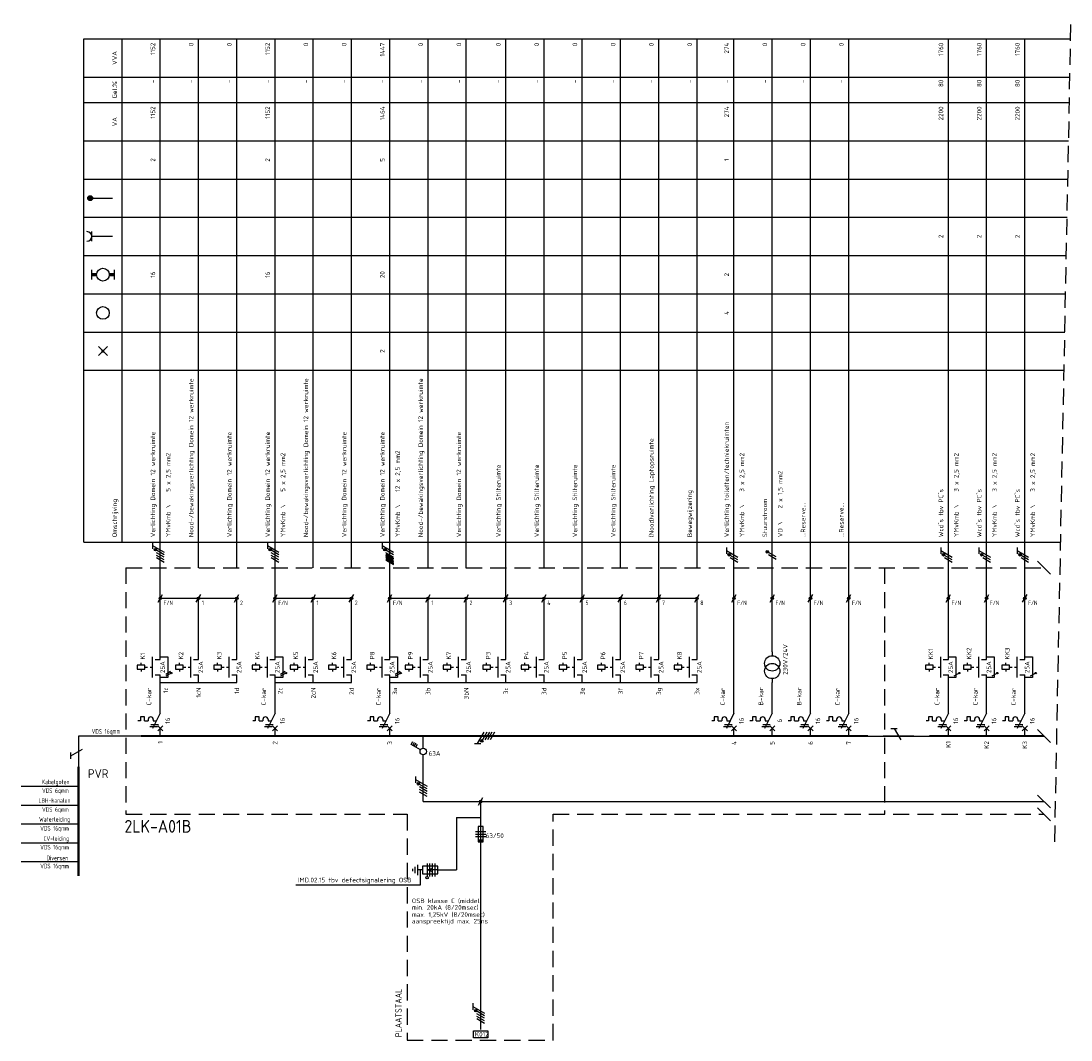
# Model space of a CAD drawing. Extents: x -1224 to 18134, y -20786 to 3554.
# Tile 46 of 88: x 2979 to 3391, y -37 to 363. Entities that reach past the tile are written whole.
import ezdxf
from ezdxf.enums import TextEntityAlignment as Align

# ---------------------------------------------------------------- set-up
doc = ezdxf.new("R2010")
doc.units = 0
doc.linetypes.add('HIDDEN', pattern=[9.525, 6.35, -3.175])
doc.linetypes.add('STABI11', pattern=[2, 1, -1])
doc.layers.get('0').update_dxf_attribs({"linetype": 'CONTINUOUS'})
for name, color, linetype in [('BL$2----', 7, 'CONTINUOUS'), ('E-principe', 3, 'CONTINUOUS'), ('E-tekst', 2, 'CONTINUOUS'), ('EL$1----', 3, 'CONTINUOUS'), ('EL$1----_1LK-A08', 3, 'CONTINUOUS'), ('EL$1----_2LK-A01', 3, 'CONTINUOUS'), ('kast', 1, 'CONTINUOUS')]:
    doc.layers.add(name, color=color, linetype=linetype)
doc.styles.add('BURO-018', font='ISO.shx', dxfattribs={"height": 1.8})
doc.styles.add('BURO-035', font='ISO.shx', dxfattribs={"height": 3.5})
doc.styles.add('BURO-050', font='ISO.shx', dxfattribs={"height": 5})
doc.styles.get("Standard").update_dxf_attribs({"font": 'iso.shx'})

# ---------------------------------------------------------------- blocks, each defined once
blk = doc.blocks.new('0302A1_')
at = {"color": 0, "linetype": 'Continuous'}
blk.add_line((-0.87, -1.5), (0.87, 1.5), dxfattribs=at)
at = {"color": 0, "const_width": 0.5}
blk.add_lwpolyline([(-0.25, 0, 1), (0.25, 0, 1)], format="xyb", close=True, dxfattribs=at)
at = {"color": 0, "linetype": 'Continuous'}
blk.add_circle((0, 0), 0.5, dxfattribs=at)
blk = doc.blocks.new('HL3')
at = {"color": 0, "linetype": 'Continuous'}
for p, q in [((-3, 6.98), (-3, 4.48)), ((-3, 5.73), (1.5, 3.13)), ((1.5, 2.13), (-1.5, 3.87)), ((1.5, 1.13), (-1.5, 2.87)), ((1.5, 0.13), (-1.5, 1.87)), ((1.5, -0.87), (-1.5, 0.87))]:
    blk.add_line(p, q, dxfattribs=at)
at = {"color": 0, "linetype": 'Continuous', "const_width": 0.5}
blk.add_lwpolyline([(-1.68, 4.12, 1), (-2.18, 4.12, 1)], format="xyb", close=True, dxfattribs=at)
at = {"color": 0, "linetype": 'Continuous'}
blk.add_circle((-1.93, 4.12), 0.5, dxfattribs=at)
blk = doc.blocks.new('E00515')
at = {"color": 0, "linetype": 'Continuous'}
for p, q in [((6, 1.5), (0, 1.5)), ((0, 1.5), (0, -1.5)), ((0, 0), (4, 0)), ((1.25, -2.5), (1.25, 2.5)), ((2.25, -2.5), (2.25, 2.5)), ((4, 0), (2.5, 0.5)), ((2.5, -0.5), (4, 0)), ((3.25, -2.5), (3.25, 2.5)), ((4.25, -2.5), (4.25, 2.5)), ((6, -1.5), (6, 1.5)), ((6, 0), (8, 0)), ((8, -2), (8, 2)), ((9, -1.25), (9, 1.25)), ((10, -0.5), (10, 0.5)), ((0, -1.5), (6, -1.5))]:
    blk.add_line(p, q, dxfattribs=at)
blk.add_circle((4.25, 3), 0.5, dxfattribs=at)
blk = doc.blocks.new('L1')
at = {"color": 0, "linetype": 'Continuous'}
for p, q in [((-3, 73.98), (-3, 71.48)), ((-3, 72.73), (1.5, 70.13)), ((1.5, 69.13), (-1.5, 70.87)), ((1.5, 68.13), (-1.5, 69.87))]:
    blk.add_line(p, q, dxfattribs=at)
at = {"color": 0, "linetype": 'Continuous', "const_width": 0.5}
blk.add_lwpolyline([(-1.68, 71.12, 1), (-2.18, 71.12, 1)], format="xyb", close=True, dxfattribs=at)
at = {"color": 0, "linetype": 'Continuous'}
blk.add_circle((-1.93, 71.12), 0.5, dxfattribs=at)
blk = doc.blocks.new('00P')
at = {"color": 0, "linetype": 'Continuous'}
for p, q in [((0, 31), (3, 31)), ((3, 31), (3, 23)), ((3, 23), (0, 23))]:
    blk.add_line(p, q, dxfattribs=at)
blk = doc.blocks.new('M3')
at = {"color": 0, "linetype": 'Continuous'}
for p, q in [((0, 30), (0, 33)), ((-3, 23), (-3, 31)), ((-2, 30), (0, 30)), ((-2, 24), (0, 24)), ((0, 21), (0, 24))]:
    blk.add_line(p, q, dxfattribs=at)
at = {"color": 1, "linetype": 'Continuous', "style": 'BURO-018'}
blk.add_attdef('E_IMS', text='', height=1.8, rotation=90, dxfattribs=at).set_placement((0, 27), align=Align.TOP_CENTER)
blk = doc.blocks.new('RAIL3')
at = {"color": 0, "linetype": 'Continuous'}
for p, q in [((-6, 0), (6, 0)), ((1.73, 3), (-0.87, -1.5)), ((2.98, 3), (0.48, 3))]:
    blk.add_line(p, q, dxfattribs=at)
blk = doc.blocks.new('L3')
at = {"color": 0, "linetype": 'Continuous'}
for p, q in [((-3, 75.98), (-3, 73.48)), ((-3, 74.73), (1.5, 72.13)), ((1.5, 71.13), (-1.5, 72.87)), ((1.5, 70.13), (-1.5, 71.87)), ((1.5, 69.13), (-1.5, 70.87)), ((1.5, 68.13), (-1.5, 69.87))]:
    blk.add_line(p, q, dxfattribs=at)
at = {"color": 0, "linetype": 'Continuous', "const_width": 0.5}
blk.add_lwpolyline([(-1.68, 73.12, 1), (-2.18, 73.12, 1)], format="xyb", close=True, dxfattribs=at)
at = {"color": 0, "linetype": 'Continuous'}
blk.add_circle((-1.93, 73.12), 0.5, dxfattribs=at)
blk = doc.blocks.new('B26')
at = {"color": 0, "linetype": 'Continuous'}
for p, q in [((0, 9), (0, 21)), ((0, 9), (-3, 3)), ((-7.75, 6), (-8.75, 6)), ((-7.75, 7.5), (-7.75, 6)), ((-6.25, 7.5), (-7.75, 7.5)), ((-6.25, 6), (-6.25, 7.5)), ((-6.25, 6), (-4.75, 6)), ((-4.75, 6.5), (-4.75, 6)), ((-3.75, 4.5), (-0.75, 4.5)), ((-2.75, 6.5), (-2.75, 6)), ((-2.75, 6), (-1.5, 6)), ((-4.125, 3.75), (-1.125, 3.75)), ((-1, 4), (1, 2)), ((-1, 2), (1, 4)), ((0, 0), (0, 3))]:
    blk.add_line(p, q, dxfattribs=at)
blk.add_arc((-3.75, 6.5), 1, 0, 180, dxfattribs=at)
at = {"color": 1, "style": 'BURO-018'}
blk.add_attdef('E_VRIJ1', (-3.548, 12), '', height=1.8, rotation=90, dxfattribs=at)
at = {"color": 1, "linetype": 'Continuous', "style": 'BURO-018'}
blk.add_attdef('E_IIA', text='', height=1.8, rotation=90, dxfattribs=at).set_placement((2, 6), align=Align.TOP_CENTER)
blk = doc.blocks.new('M2')
at = {"color": 0, "linetype": 'Continuous'}
for p, q in [((0, 30), (0, 33)), ((-3, 23), (-3, 31)), ((-2, 30), (0, 30)), ((-6, 27.75), (-9, 27.75)), ((-9, 27.75), (-9, 26.25)), ((-9, 26.25), (-6, 26.25)), ((-7.5, 27.75), (-7.5, 28.75)), ((-7.5, 26.25), (-7.5, 25.25)), ((-6, 26.25), (-6, 27.75)), ((-6, 27.25), (-6, 27.25)), ((-2, 24), (0, 24)), ((0, 21), (0, 24))]:
    blk.add_line(p, q, dxfattribs=at)
at = {"color": 0, "linetype": 'STABI11'}
blk.add_line((-6, 27), (-3, 27), dxfattribs=at)
at = {"color": 1, "linetype": 'Continuous', "style": 'BURO-018'}
blk.add_attdef('E_VRIJ1', (-6, 30), '', height=1.8, rotation=90, dxfattribs=at)
blk.add_attdef('E_IMS', text='', height=1.8, rotation=90, dxfattribs=at).set_placement((0, 27), align=Align.TOP_CENTER)
blk = doc.blocks.new('b1s')
at = {"color": 0, "linetype": 'Continuous'}
blk.add_line((0, 33), (0, 54), dxfattribs=at)
blk = doc.blocks.new('m1s')
at = {"color": 0, "linetype": 'Continuous'}
blk.add_line((0, 54), (0, 66), dxfattribs=at)
blk = doc.blocks.new('m1')
at = {"color": 0, "linetype": 'Continuous'}
blk.add_line((0, 21), (0, 33), dxfattribs=at)
blk = doc.blocks.new('M13')
at = {"color": 0, "linetype": 'Continuous'}
for p, q in [((0, 33), (0, 31.5)), ((0, 22.5), (0, 21))]:
    blk.add_line(p, q, dxfattribs=at)
for centre in [(0, 28.5), (0, 25.5)]:
    blk.add_circle(centre, 3, dxfattribs=at)
at = {"color": 1, "linetype": 'Continuous', "style": 'BURO-018'}
blk.add_attdef('E_VRIJ1', (6, 24), '', height=1.8, rotation=90, dxfattribs=at)
blk = doc.blocks.new('KOLNR1')
at = {"color": 0, "linetype": 'Continuous'}
for p, q in [((1.41, -1.41), (-1.41, 1.41)), ((-1.41, -1.41), (1.41, 1.41))]:
    blk.add_line(p, q, dxfattribs=at)
at = {"color": 0, "linetype": 'Continuous', "const_width": 0.5}
blk.add_lwpolyline([(-0.25, 0, 1), (0.25, 0, 1)], format="xyb", close=True, dxfattribs=at)
blk = doc.blocks.new('KOLNR3')
at = {"color": 0, "linetype": 'Continuous'}
blk.add_circle((0, 0), 2, dxfattribs=at)
blk = doc.blocks.new('KOLNR5')
at = {"color": 0, "linetype": 'Continuous'}
for p, q in [((-3.5, -1.5), (-3.5, 1.5)), ((3.5, 1.5), (3.5, -1.5))]:
    blk.add_line(p, q, dxfattribs=at)
at = {"color": 0, "linetype": 'Continuous', "const_width": 1}
for points in [[(-2, 0), (-3.5, 0)], [(2, 0), (3.5, 0)]]:
    blk.add_lwpolyline(points, dxfattribs=at)
at = {"color": 0, "linetype": 'Continuous'}
blk.add_circle((0, 0), 2, dxfattribs=at)
blk = doc.blocks.new('KOLNR6')
at = {"color": 0, "linetype": 'Continuous'}
for p, q in [((-3.5, -1.5), (-3.5, 1.5)), ((3, 0), (-3.5, 0))]:
    blk.add_line(p, q, dxfattribs=at)
blk.add_arc((-5, 0), 1.5, 270, 90, dxfattribs=at)
blk = doc.blocks.new('KOLNR8')
at = {"color": 0, "linetype": 'Continuous'}
blk.add_line((-4, 0), (3, 0), dxfattribs=at)
at = {"color": 0, "linetype": 'Continuous', "const_width": 0.75}
blk.add_lwpolyline([(-4, -0.375, 1), (-4, 0.375, 1)], format="xyb", close=True, dxfattribs=at)
at = {"color": 0, "linetype": 'Continuous'}
blk.add_circle((-4, 0), 0.75, dxfattribs=at)
blk = doc.blocks.new('1P')
at = {"color": 0, "linetype": 'Continuous'}
blk.add_line((1.5, 0.87), (-1.5, -0.87), dxfattribs=at)

msp = doc.modelspace()

# ---------------------------------------------------------------- linework, layer by layer
at = {"layer": 'BL$2----', "color": 3}
msp.add_line((3311.17, 82.7), (3335.23, 82.7), dxfattribs=at)
at = {"layer": 'E-principe'}
for p, q in [((3026.17, 82.7), (3001.61, 82.7)), ((3001.61, 62.86), (2979.05, 62.86)), ((3001.61, 55.47), (2979.05, 55.47)), ((3001.61, 48.07), (2979.05, 48.07)), ((3001.61, 40.68), (2979.05, 40.68)), ((3001.61, 33.28), (2979.05, 33.28))]:
    msp.add_line(p, q, dxfattribs=at)
at = {"layer": 'E-principe', "const_width": 1}
msp.add_lwpolyline([(3001.61, 70.7), (3001.61, 27.71)], dxfattribs=at)
at = {"layer": 'EL$1----', "linetype": 'HIDDEN'}
msp.add_line((3384.46, 41.22), (3390.84, 363.22), dxfattribs=at)
at = {"layer": 'EL$1----'}
for p, q in [((3122.17, 154.2), (3125.17, 152.47)), ((3122.17, 153.94), (3125.17, 152.21)), ((3122.17, 153.2), (3125.17, 151.47)), ((3122.17, 152.94), (3125.17, 151.21)), ((3122.17, 152.2), (3125.17, 150.47)), ((3122.17, 151.94), (3125.17, 150.21)), ((3122.17, 151.68), (3125.17, 149.95)), ((3382.77, 146.17), (3377.7, 151.23)), ((3048.67, 136.7), (3033.67, 136.7)), ((3063.67, 136.7), (3048.67, 136.7)), ((3093.67, 136.7), (3078.67, 136.7)), ((3108.67, 136.7), (3093.67, 136.7)), ((3138.67, 136.7), (3123.67, 136.7)), ((3244.17, 136.7), (3138.67, 136.7)), ((3382.77, 80.17), (3377.7, 85.23)), ((3382.77, 54.47), (3377.7, 59.54)), ((3136.8, 57.01), (3380.23, 57.01)), ((3159.3, 57.01), (3159.3, -32.5)), ((3382.77, 49.43), (3377.7, 54.5)), ((3149.83, 50.76), (3159.3, 50.76)), ((3149.83, 50.76), (3149.83, 30.14)), ((3135.56, 30.14), (3135.56, 24.13)), ((3142.56, 30.14), (3149.83, 30.14)), ((3135.56, 24.13), (3086.89, 24.13))]:
    msp.add_line(p, q, dxfattribs=at)
at = {"layer": 'EL$1----', "linetype": 'Continuous'}
for p, q in [((3275.17, 152.99), (3272.17, 154.72)), ((3275.17, 151.99), (3272.17, 153.72)), ((3136.8, 77.95), (3136.8, 82.7)), ((3132.05, 79.36), (3132.75, 80.57)), ((3135.72, 77.24), (3132.05, 79.36)), ((3132.66, 79.01), (3133.36, 80.22)), ((3133.26, 78.66), (3133.96, 79.87)), ((3133.87, 78.31), (3134.57, 79.52)), ((3136.8, 57.01), (3136.8, 75.28)), ((3160.3, 47.17), (3158.3, 47.17)), ((3158.3, 47.17), (3158.3, 41.17)), ((3160.3, 41.17), (3160.3, 47.17)), ((3157.3, 45.17), (3161.3, 45.17)), ((3157.3, 44.17), (3161.3, 44.17)), ((3161.3, 43.17), (3157.3, 43.17)), ((3158.3, 41.17), (3160.3, 41.17)), ((3156.3, -22.18), (3156.3, -24.68)), ((3156.3, -23.43), (3160.8, -26.03)), ((3160.8, -27.03), (3157.8, -25.29)), ((3160.8, -28.03), (3157.8, -26.29)), ((3160.8, -29.03), (3157.8, -27.29)), ((3160.8, -30.03), (3157.8, -28.29))]:
    msp.add_line(p, q, dxfattribs=at)
at = {"layer": 'EL$1----', "linetype": 'Continuous', "const_width": 0.5}
for points in [[(3271.99, 154.97, 1), (3271.49, 154.97, 1)], [(3157.62, -25.04, 1), (3157.12, -25.04, 1)]]:
    msp.add_lwpolyline(points, format="xyb", close=True, dxfattribs=at)
at = {"layer": 'EL$1----', "linetype": 'Continuous'}
for centre, radius in [((3271.74, 154.97), 0.5), ((3136.8, 76.62), 1.25), ((3157.37, -25.04), 0.5)]:
    msp.add_circle(centre, radius, dxfattribs=at)
at = {"layer": 'EL$1----'}
for centre in [(3037.94, 107.36), (3082.94, 107.36), (3127.94, 107.36), (3347, 107.36), (3362, 107.36), (3377, 107.36)]:
    msp.add_circle(centre, 0.283, dxfattribs=at)
at = {"layer": 'EL$1----', "linetype": 'Continuous'}
msp.add_solid([(3158.3, 41.17), (3158.3, 42.17), (3160.3, 41.17), (3160.3, 42.17)], dxfattribs=at)
at = {"layer": 'EL$1----_1LK-A08', "color": 2}
for p, q in [((3156.53, -32.95), (3162.07, -32.95)), ((3156.53, -35.78), (3156.53, -32.95)), ((3162.07, -35.78), (3156.53, -35.78)), ((3162.07, -32.95), (3162.07, -35.78))]:
    msp.add_line(p, q, dxfattribs=at)
at = {"layer": 'EL$1----_2LK-A01', "color": 1}
for p, q in [((3003.67, 356.2), (3390.7, 356.2)), ((3003.67, 158.7), (3003.67, 356.2)), ((3018.67, 158.7), (3018.67, 356.2)), ((3003.67, 341.2), (3390.4, 341.2)), ((3003.67, 331.2), (3390.2, 331.2)), ((3003.67, 316.2), (3389.9, 316.2)), ((3003.67, 301.2), (3389.61, 301.2)), ((3003.67, 286.2), (3389.31, 286.2)), ((3003.67, 271.2), (3389.01, 271.2)), ((3003.67, 256.2), (3388.72, 256.2)), ((3003.67, 241.2), (3388.42, 241.2)), ((3003.67, 226.2), (3388.12, 226.2)), ((3003.67, 158.7), (3386.79, 158.7))]:
    msp.add_line(p, q, dxfattribs=at)
at = {"layer": 'EL$1----_2LK-A01'}
for p, q in [((3033.67, 148.7), (3033.67, 356.2)), ((3048.67, 148.7), (3048.67, 356.2)), ((3063.67, 148.7), (3063.67, 356.2)), ((3078.67, 148.7), (3078.67, 356.2)), ((3093.67, 148.7), (3093.67, 356.2)), ((3108.67, 148.7), (3108.67, 356.2)), ((3123.67, 148.7), (3123.67, 356.2)), ((3138.67, 148.7), (3138.67, 356.2)), ((3153.67, 148.7), (3153.67, 356.2)), ((3169.17, 148.7), (3169.17, 356.2)), ((3184.17, 148.7), (3184.17, 356.2)), ((3199.17, 148.7), (3199.17, 356.2)), ((3214.17, 148.7), (3214.17, 356.2)), ((3229.17, 148.7), (3229.17, 356.2)), ((3244.17, 148.7), (3244.17, 356.2)), ((3258.67, 148.7), (3258.67, 356.2)), ((3273.67, 148.7), (3273.67, 356.2)), ((3288.67, 148.7), (3288.67, 356.2)), ((3303.67, 148.7), (3303.67, 356.2)), ((3342.73, 148.7), (3342.73, 356.2)), ((3357.73, 148.7), (3357.73, 356.2)), ((3372.73, 148.7), (3372.73, 356.2)), ((3033.67, 103.7), (3048.67, 103.7)), ((3048.67, 103.7), (3063.67, 103.7)), ((3078.67, 103.7), (3093.67, 103.7)), ((3093.67, 103.7), (3108.67, 103.7)), ((3123.67, 103.7), (3244.17, 103.7))]:
    msp.add_line(p, q, dxfattribs=at)
at = {"layer": 'EL$1----_2LK-A01', "color": 1, "linetype": 'HIDDEN'}
for p, q in [((3020.17, 148.7), (3380.23, 148.7)), ((3020.17, 148.7), (3020.17, 51.97)), ((3317.74, 148.7), (3317.74, 51.97))]:
    msp.add_line(p, q, dxfattribs=at)
at = {"layer": 'EL$1----_2LK-A01'}
for points in [[(3041.17, 82.7, 0.7, 0.7, 0), (3026.17, 82.7, 0.7, 0.7, 0)], [(3056.17, 82.7, 0.7, 0.7, 0), (3041.17, 82.7, 0.7, 0.7, 0)], [(3071.17, 82.7, 0.7, 0.7, 0), (3056.17, 82.7, 0.7, 0.7, 0)], [(3086.17, 82.7, 0.7, 0.7, 0), (3071.17, 82.7, 0.7, 0.7, 0)], [(3101.17, 82.7, 0.7, 0.7, 0), (3086.17, 82.7, 0.7, 0.7, 0)], [(3116.17, 82.7, 0.7, 0.7, 0), (3101.17, 82.7, 0.7, 0.7, 0)], [(3131.17, 82.7, 0.7, 0.7, 0), (3116.17, 82.7, 0.7, 0.7, 0)], [(3146.17, 82.7, 0.7, 0.7, 0), (3131.17, 82.7, 0.7, 0.7, 0)], [(3161.17, 82.7, 0.7, 0.7, 0), (3146.17, 82.7, 0.7, 0.7, 0)], [(3176.17, 82.7, 0.7, 0.7, 0), (3161.17, 82.7, 0.7, 0.7, 0)], [(3191.17, 82.7, 0.7, 0.7, 0), (3176.17, 82.7, 0.7, 0.7, 0)], [(3206.17, 82.7, 0.7, 0.7, 0), (3191.17, 82.7, 0.7, 0.7, 0)], [(3221.17, 82.7, 0.7, 0.7, 0), (3206.17, 82.7, 0.7, 0.7, 0)], [(3236.17, 82.7, 0.7, 0.7, 0), (3221.17, 82.7, 0.7, 0.7, 0)], [(3251.17, 82.7, 0.7, 0.7, 0), (3236.17, 82.7, 0.7, 0.7, 0)], [(3266.17, 82.7, 0.7, 0.7, 0), (3251.17, 82.7, 0.7, 0.7, 0)], [(3281.17, 82.7, 0.7, 0.7, 0), (3266.17, 82.7, 0.7, 0.7, 0)], [(3296.17, 82.7, 0.7, 0.7, 0), (3281.17, 82.7, 0.7, 0.7, 0)], [(3311.17, 82.7, 0.7, 0.7, 0), (3296.17, 82.7, 0.7, 0.7, 0)], [(3350.23, 82.7, 0.7, 0.7, 0), (3335.23, 82.7, 0.7, 0.7, 0)], [(3365.23, 82.7, 0.7, 0.7, 0), (3350.23, 82.7, 0.7, 0.7, 0)], [(3380.23, 82.7, 0.7, 0.7, 0), (3365.23, 82.7, 0.7, 0.7, 0)]]:
    msp.add_lwpolyline(points, format="xyseb", dxfattribs=at)
at = {"layer": 'kast', "color": 1, "linetype": 'HIDDEN'}
for p, q in [((3020.17, 51.97), (3130.46, 51.97)), ((3187.7, 51.97), (3380.23, 51.97))]:
    msp.add_line(p, q, dxfattribs=at)
at = {"layer": 'kast', "linetype": 'HIDDEN'}
for p, q in [((3130.46, 51.97), (3130.46, -36.57)), ((3187.7, -36.57), (3187.7, 51.97)), ((3130.46, -36.57), (3187.7, -36.57))]:
    msp.add_line(p, q, dxfattribs=at)

# ---------------------------------------------------------------- block references
at = {"layer": 'E-principe', "xscale": -1, "rotation": 90}
msp.add_blockref('RAIL3', (3001.61, 76.7), dxfattribs=at)
at = {"layer": 'E-principe', "xscale": -1}
msp.add_blockref('RAIL3', (3323.2, 82.7), dxfattribs=at)
at = {"layer": 'EL$1----'}
for name, p in [('L3', (3033.67, 82.7)), ('L3', (3078.67, 82.7)), ('L3', (3123.67, 82.7)), ('L1', (3258.67, 82.7)), ('L1', (3342.73, 82.7)), ('L1', (3357.73, 82.7)), ('L1', (3372.73, 82.7)), ('0302A1_', (3033.67, 136.7)), ('0302A1_', (3048.67, 136.7)), ('0302A1_', (3063.67, 136.7)), ('0302A1_', (3078.67, 136.7)), ('0302A1_', (3078.67, 136.7)), ('0302A1_', (3093.67, 136.7)), ('0302A1_', (3108.67, 136.7)), ('0302A1_', (3123.67, 136.7)), ('0302A1_', (3123.67, 136.7)), ('0302A1_', (3138.67, 136.7)), ('0302A1_', (3153.67, 136.7)), ('0302A1_', (3169.17, 136.7)), ('0302A1_', (3169.17, 136.7)), ('0302A1_', (3184.17, 136.7)), ('0302A1_', (3199.17, 136.7)), ('0302A1_', (3199.17, 136.7)), ('0302A1_', (3214.17, 136.7)), ('0302A1_', (3229.17, 136.7)), ('0302A1_', (3229.17, 136.7)), ('0302A1_', (3244.17, 136.7)), ('0302A1_', (3258.67, 136.7)), ('0302A1_', (3258.67, 136.7)), ('0302A1_', (3273.67, 136.7)), ('0302A1_', (3273.67, 136.7)), ('0302A1_', (3288.67, 136.7)), ('0302A1_', (3288.67, 136.7)), ('0302A1_', (3303.67, 136.7)), ('0302A1_', (3303.67, 136.7)), ('0302A1_', (3342.73, 136.7)), ('0302A1_', (3342.73, 136.7)), ('0302A1_', (3357.73, 136.7)), ('0302A1_', (3357.73, 136.7)), ('0302A1_', (3372.73, 136.7)), ('0302A1_', (3372.73, 136.7)), ('M3', (3078.67, 82.7)), ('M3', (3093.67, 82.7)), ('M3', (3108.67, 82.7)), ('00P', (3033.67, 82.7)), ('00P', (3078.67, 82.7)), ('00P', (3123.67, 82.7)), ('00P', (3342.73, 82.7)), ('00P', (3357.73, 82.7)), ('00P', (3372.73, 82.7)), ('HL3', (3136.8, 59.85)), ('0302A1_', (3159.3, 57.01))]:
    msp.add_blockref(name, p, dxfattribs=at)
at = {"layer": 'EL$1----', "xscale": 0.6399999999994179, "yscale": 0.6399999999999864, "zscale": 0.6400000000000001}
for p in [(3036.75, 107.45), (3036.75, 106.67), (3081.75, 107.45), (3081.75, 106.67), (3126.75, 107.45), (3126.75, 106.67), (3345.81, 106.67), (3360.81, 106.67), (3375.81, 106.67)]:
    msp.add_blockref('1P', p, dxfattribs=at)
at = {"layer": 'EL$1----', "color": 1, "rotation": 90}
msp.add_blockref('HL3', (3163.87, 82.7), dxfattribs=at)
at = {"layer": 'EL$1----', "rotation": 180}
msp.add_blockref('E00515', (3142.56, 30.14), dxfattribs=at)
at = {"layer": 'EL$1----_2LK-A01', "xscale": 1.25, "yscale": 1.25, "zscale": 1.25}
for name, p in [('KOLNR8', (3011.17, 293.7)), ('KOLNR6', (3011.17, 278.7)), ('KOLNR5', (3011.17, 263.7)), ('KOLNR3', (3011.17, 248.7)), ('KOLNR1', (3011.17, 233.7))]:
    msp.add_blockref(name, p, dxfattribs=at)
at = {"layer": 'EL$1----_2LK-A01'}
for name, p in [('m1s', (3033.67, 82.7)), ('m1s', (3078.67, 82.7)), ('m1s', (3123.67, 82.7)), ('m1s', (3169.17, 82.7)), ('m1s', (3199.17, 82.7)), ('m1s', (3229.17, 82.7)), ('m1s', (3258.67, 82.7)), ('m1s', (3273.67, 82.7)), ('m1s', (3288.67, 82.7)), ('m1s', (3303.67, 82.7)), ('m1s', (3342.73, 82.7)), ('m1s', (3357.73, 82.7)), ('m1s', (3372.73, 82.7)), ('b1s', (3033.67, 82.7)), ('b1s', (3048.67, 82.7)), ('b1s', (3063.67, 82.7)), ('b1s', (3078.67, 82.7)), ('b1s', (3093.67, 82.7)), ('b1s', (3108.67, 82.7)), ('b1s', (3123.67, 82.7)), ('b1s', (3138.67, 82.7)), ('b1s', (3153.67, 82.7)), ('b1s', (3169.17, 82.7)), ('b1s', (3184.17, 82.7)), ('b1s', (3199.17, 82.7)), ('b1s', (3214.17, 82.7)), ('b1s', (3229.17, 82.7)), ('b1s', (3244.17, 82.7)), ('b1s', (3258.67, 82.7)), ('b1s', (3273.67, 82.7)), ('b1s', (3288.67, 82.7)), ('b1s', (3303.67, 82.7)), ('b1s', (3342.73, 82.7)), ('b1s', (3357.73, 82.7)), ('b1s', (3372.73, 82.7)), ('m1', (3258.67, 82.7)), ('m1', (3288.67, 82.7)), ('m1', (3303.67, 82.7))]:
    msp.add_blockref(name, p, dxfattribs=at)
for name, p, values in [('M2', (3033.67, 82.7), {'E_IMS': '25A', 'E_VRIJ1': 'K1'}), ('M2', (3048.67, 82.7), {'E_IMS': '25A', 'E_VRIJ1': 'K2'}), ('M2', (3063.67, 82.7), {'E_IMS': '25A', 'E_VRIJ1': 'K3'}), ('M2', (3078.67, 82.7), {'E_IMS': '25A', 'E_VRIJ1': 'K4'}), ('M2', (3093.67, 82.7), {'E_IMS': '25A', 'E_VRIJ1': 'K5'}), ('M2', (3108.67, 82.7), {'E_IMS': '25A', 'E_VRIJ1': 'K6'}), ('M2', (3123.67, 82.7), {'E_IMS': '25A', 'E_VRIJ1': 'P8'}), ('M2', (3138.67, 82.7), {'E_IMS': '25A', 'E_VRIJ1': 'P9'}), ('M2', (3153.67, 82.7), {'E_IMS': '25A', 'E_VRIJ1': 'K7'}), ('M2', (3169.17, 82.7), {'E_IMS': '25A', 'E_VRIJ1': 'P3'}), ('M2', (3184.17, 82.7), {'E_IMS': '25A', 'E_VRIJ1': 'P4'}), ('M2', (3199.17, 82.7), {'E_IMS': '25A', 'E_VRIJ1': 'P5'}), ('M2', (3214.17, 82.7), {'E_IMS': '25A', 'E_VRIJ1': 'P6'}), ('M2', (3229.17, 82.7), {'E_IMS': '25A', 'E_VRIJ1': 'P7'}), ('M2', (3244.17, 82.7), {'E_IMS': '25A', 'E_VRIJ1': 'K8'}), ('M13', (3273.67, 82.7), {'E_VRIJ1': '230V/24V'}), ('M2', (3342.73, 82.7), {'E_IMS': '25A', 'E_VRIJ1': 'KK1'}), ('M2', (3357.73, 82.7), {'E_IMS': '25A', 'E_VRIJ1': 'KK2'}), ('M2', (3372.73, 82.7), {'E_IMS': '25A', 'E_VRIJ1': 'KK3'}), ('B26', (3033.67, 82.7), {'E_IIA': '16', 'E_VRIJ1': 'C-kar'}), ('B26', (3078.67, 82.7), {'E_IIA': '16', 'E_VRIJ1': 'C-kar'}), ('B26', (3123.67, 82.7), {'E_IIA': '16', 'E_VRIJ1': 'C-kar'}), ('B26', (3258.67, 82.7), {'E_IIA': '16', 'E_VRIJ1': 'C-kar'}), ('B26', (3273.67, 82.7), {'E_IIA': '6', 'E_VRIJ1': 'B-kar'}), ('B26', (3288.67, 82.7), {'E_IIA': '16', 'E_VRIJ1': 'B-kar'}), ('B26', (3303.67, 82.7), {'E_IIA': '16', 'E_VRIJ1': 'C-kar'}), ('B26', (3342.73, 82.7), {'E_IIA': '16', 'E_VRIJ1': 'C-kar'}), ('B26', (3357.73, 82.7), {'E_IIA': '16', 'E_VRIJ1': 'C-kar'}), ('B26', (3372.73, 82.7), {'E_IIA': '16', 'E_VRIJ1': 'C-kar'})]:
    msp.add_blockref(name, p, dxfattribs=at).add_auto_attribs(values)

# ---------------------------------------------------------------- texts
at = {"layer": 'E-principe', "color": 2, "style": 'BURO-035'}
msp.add_text('PVR', height=3.5, dxfattribs=at).set_placement((3005.31, 66.18))
at = {"layer": 'E-tekst', "color": 1, "width": 0.8}
for s, p in [('F/N', (3034.96, 134.04)), ('F/N', (3079.96, 134.04)), ('F/N', (3124.96, 134.04)), ('F/N', (3259.96, 134.04)), ('F/N', (3274.96, 134.04)), ('F/N', (3289.96, 134.04)), ('F/N', (3304.96, 134.04)), ('F/N', (3344.02, 134.04)), ('F/N', (3359.02, 134.04)), ('F/N', (3374.02, 134.04)), ('1', (3049.96, 134.04)), ('2', (3064.96, 134.04)), ('1', (3094.96, 134.04)), ('2', (3109.96, 134.04)), ('1', (3139.96, 134.04)), ('2', (3154.96, 134.04)), ('3', (3170.46, 134.04)), ('4', (3185.46, 134.04)), ('5', (3200.46, 134.04)), ('6', (3215.46, 134.04)), ('7', (3230.46, 134.04)), ('8', (3245.46, 134.04)), ('VDS 16qmm', (3006.75, 83.61)), ('VDS 6qmm', (2987.3, 60.38)), ('Kabelgoten', (2987.2, 63.8)), ('LBH-kanalen', (2985.96, 56.51)), ('VDS 6qmm', (2987.3, 52.98)), ('Waterleiding', (2986.17, 49.12)), ('VDS 16qmm', (2986.58, 45.59)), ('CV-leiding', (2987.92, 41.57)), ('VDS 16qmm', (2986.58, 38.19)), ('Diversen', (2989.05, 33.94)), ('VDS 16qmm', (2986.58, 30.8))]:
    msp.add_text(s, height=1.8, dxfattribs=at).set_placement(p)
at = {"layer": 'EL$1----', "color": 1, "style": 'BURO-018'}
msp.add_text('63A', height=1.8, dxfattribs=at).set_placement((3141.23, 76.78), align=Align.TOP_CENTER)
msp.add_text('63/50', height=1.8, dxfattribs=at).set_placement((3168.39, 44.48), align=Align.TOP_RIGHT)
for s, p in [('IMD.02.15 tbv defectsignalering OSB', (3087.67, 25.3)), ('OSB klasse C (middel)', (3132.36, 17.13)), ('min. 20kA (8/20msec)', (3132.36, 14.55)), ('max. 1,25kV (8/20msec)', (3132.36, 11.76)), ('aanspreektijd max. 25ns', (3132.36, 9.16))]:
    msp.add_text(s, height=1.8, dxfattribs=at).set_placement(p)
msp.add_text('K012', height=1.8, dxfattribs=at).set_placement((3157.07, -33.43), align=Align.TOP_LEFT)
at = {"layer": 'EL$1----_2LK-A01', "color": 1, "style": 'BURO-018'}
for s, p in [('1152', (3031.67, 354.7)), ('0', (3046.67, 354.7)), ('0', (3061.67, 354.7)), ('1152', (3076.67, 354.7)), ('0', (3091.67, 354.7)), ('0', (3106.67, 354.7)), ('1447', (3121.67, 354.7)), ('0', (3136.67, 354.7)), ('0', (3151.67, 354.7)), ('0', (3167.17, 354.7)), ('0', (3182.17, 354.7)), ('0', (3197.17, 354.7)), ('0', (3212.17, 354.7)), ('0', (3227.17, 354.7)), ('0', (3242.17, 354.7)), ('274', (3256.67, 354.7)), ('0', (3271.67, 354.7)), ('0', (3286.67, 354.7)), ('0', (3301.67, 354.7)), ('1760', (3340.73, 354.7)), ('1760', (3355.73, 354.7)), ('1760', (3370.73, 354.7)), ('-', (3031.67, 340.2)), ('-', (3046.67, 340.2)), ('-', (3061.67, 340.2)), ('-', (3076.67, 340.2)), ('-', (3091.67, 340.2)), ('-', (3106.67, 340.2)), ('-', (3121.67, 340.2)), ('-', (3136.67, 340.2)), ('-', (3151.67, 340.2)), ('-', (3167.17, 340.2)), ('-', (3182.17, 340.2)), ('-', (3197.17, 340.2)), ('-', (3212.17, 340.2)), ('-', (3227.17, 340.2)), ('-', (3242.17, 340.2)), ('-', (3256.67, 340.2)), ('-', (3271.67, 340.2)), ('-', (3286.67, 340.2)), ('-', (3301.67, 340.2)), ('80', (3340.73, 340.2)), ('80', (3355.73, 340.2)), ('80', (3370.73, 340.2)), ('1152', (3031.67, 329.7)), ('1152', (3076.67, 329.7)), ('1464', (3121.67, 329.7)), ('274', (3256.67, 329.7)), ('2200', (3340.73, 329.7)), ('2200', (3355.73, 329.7)), ('2200', (3370.73, 329.7))]:
    msp.add_text(s, height=1.8, rotation=90, dxfattribs=at).set_placement(p, align=Align.RIGHT)
for s, p in [('VVA', (3016.67, 348.7)), ('Gel.%', (3016.67, 336.2)), ('VA', (3016.67, 323.7)), ('2', (3031.67, 308.7)), ('2', (3076.67, 308.7)), ('5', (3121.67, 308.7)), ('1', (3256.67, 308.7)), ('2', (3340.73, 278.7)), ('2', (3355.73, 278.7)), ('2', (3370.73, 278.7)), ('16', (3031.67, 263.7)), ('16', (3076.67, 263.7)), ('20', (3121.67, 263.7)), ('2', (3256.67, 263.7)), ('4', (3256.67, 248.7)), ('2', (3121.67, 233.7))]:
    msp.add_text(s, height=1.8, rotation=90, dxfattribs=at).set_placement(p, align=Align.CENTER)
for s, p in [('Nood-/bewakingsverlichting Domein 12 werkruimte', (3046.67, 160.7)), ('Nood-/bewakingsverlichting Domein 12 werkruimte', (3091.67, 160.7)), ('Nood-/bewakingsverlichting Domein 12 werkruimte', (3136.67, 160.7)), ('Verlichting toiletten/techniekruimten', (3256.67, 160.7)), ('Verlichting Domein 12 werkruimte', (3031.67, 160.7)), ('Verlichting Domein 12 werkruimte', (3061.67, 160.7)), ('Verlichting Domein 12 werkruimte', (3076.67, 160.7)), ('Verlichting Domein 12 werkruimte', (3106.67, 160.7)), ('Verlichting Domein 12 werkruimte', (3121.67, 160.7)), ('Verlichting Domein 12 werkruimte', (3151.67, 160.7)), ('(Nood)verlichting Laptopsruimte', (3227.17, 160.7)), ('YMvKmb \\    5 x 2,5 mm2', (3037.67, 160.7)), ('YMvKmb \\    5 x 2,5 mm2', (3082.67, 160.7)), ('YMvKmb \\    12 x 2,5 mm2', (3127.67, 160.7)), ('Verlichting Stilteruimte', (3167.17, 160.7)), ('Verlichting Stilteruimte', (3182.17, 160.7)), ('Verlichting Stilteruimte', (3197.17, 160.7)), ('Verlichting Stilteruimte', (3212.17, 160.7)), ('YMvKmb \\    3 x 2,5 mm2', (3262.67, 160.7)), ('YMvKmb \\    3 x 2,5 mm2', (3346.73, 160.7)), ('YMvKmb \\    3 x 2,5 mm2', (3361.73, 160.7)), ('YMvKmb \\    3 x 2,5 mm2', (3376.73, 160.7)), ('Bewegwijzering', (3242.17, 160.7)), ('VD \\    2 x 1,5 mm2', (3277.67, 160.7)), ('Wcd`s tbv PC`s', (3340.73, 160.7)), ('Wcd`s tbv PC`s', (3355.73, 160.7)), ('Wcd`s tbv PC`s', (3370.73, 160.7)), ('Omschrijving', (3016.67, 160.7)), ('Stuurstroom', (3271.67, 160.7)), ('...Reserve...', (3286.67, 160.7)), ('...Reserve...', (3301.67, 160.7))]:
    msp.add_text(s, height=1.8, rotation=90, dxfattribs=at).set_placement(p)
for s, p in [('1c', (3035.79, 101.7)), ('1cN', (3048.67, 101.7)), ('1d', (3063.67, 101.7)), ('2c', (3080.67, 101.7)), ('2cN', (3093.67, 101.7)), ('2d', (3108.67, 101.7)), ('3a', (3125.67, 101.7)), ('3b', (3138.67, 101.7)), ('3bN', (3153.67, 101.7)), ('3c', (3169.17, 101.7)), ('3d', (3184.17, 101.7)), ('3e', (3199.17, 101.7)), ('3f', (3214.17, 101.7)), ('3g', (3229.17, 101.7)), ('3x', (3244.17, 101.7)), ('1', (3033.67, 80.7)), ('2', (3078.67, 80.7)), ('3', (3123.67, 80.7)), ('4', (3258.67, 80.7)), ('5', (3273.67, 80.7)), ('6', (3288.67, 80.7)), ('7', (3303.67, 80.7)), ('K1', (3342.73, 80.7)), ('K2', (3357.73, 80.7)), ('K3', (3372.73, 80.7))]:
    msp.add_text(s, height=1.8, rotation=90, dxfattribs=at).set_placement(p, align=Align.MIDDLE_RIGHT)
at = {"layer": 'kast', "color": 2, "style": 'BURO-050'}
msp.add_text('2LK-A01B', height=5, dxfattribs=at).set_placement((3045.91, 47.27), align=Align.MIDDLE_RIGHT)
at = {"layer": 'kast', "color": 2, "linetype": 'HIDDEN', "style": 'BURO-018'}
msp.add_text('PLAATSTAAL', height=2.5, rotation=90, dxfattribs=at).set_placement((3127.09, -16.46), align=Align.MIDDLE_RIGHT)

doc.saveas('drawing.dxf')
